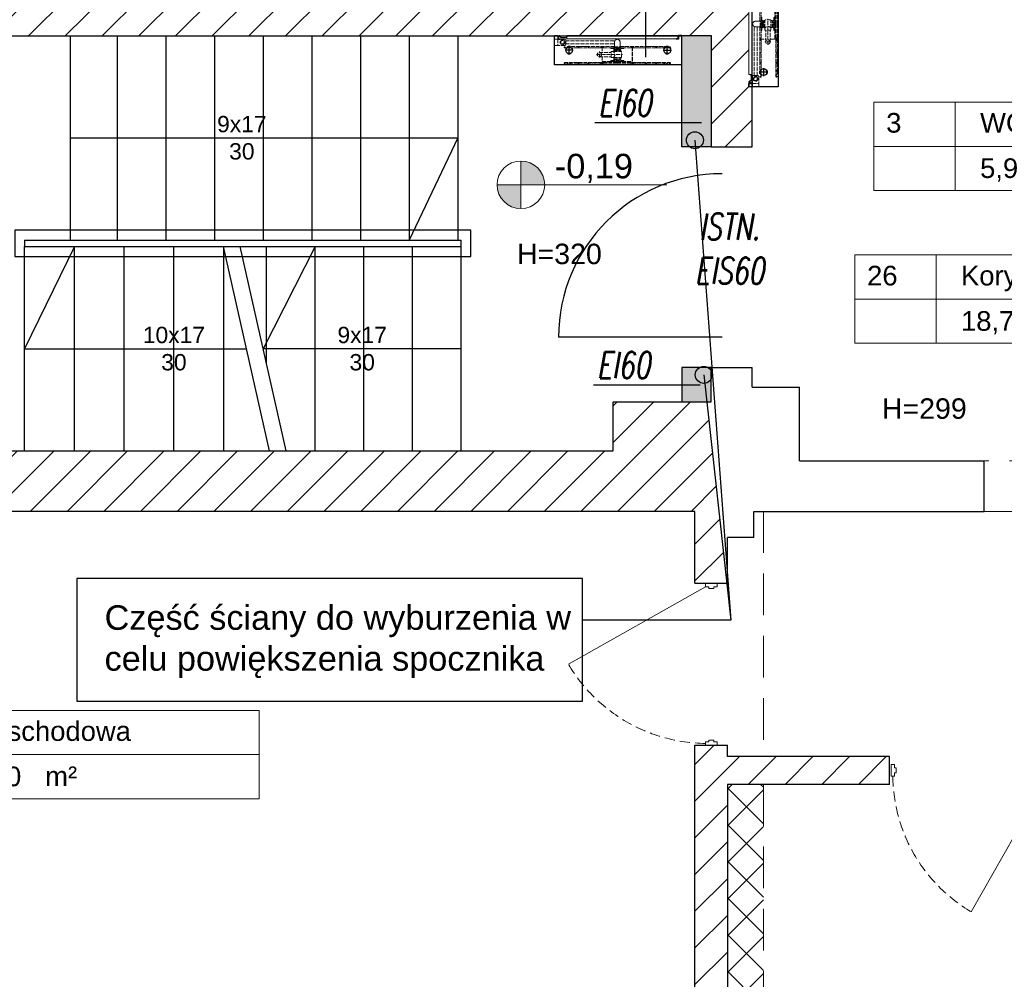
# Model space of a CAD drawing. Header units: millimetres. Extents: x 24385 to 79107, y -56478 to -23676.
# Tile 114 of 256: x 26979 to 27581, y -29033 to -28446. Entities that reach past the tile are written whole.
import ezdxf

# ---------------------------------------------------------------- set-up
doc = ezdxf.new("R2010")
doc.units = ezdxf.units.MM
doc.header["$LTSCALE"] = 2
for name, pattern in [('ACAD_ISO02W100', [15, 12, -3]), ('HIDDEN', [9.525, 6.35, -3.175]), ('HIDDENX2', [19.05, 12.7, -6.35])]:
    doc.linetypes.add(name, pattern=pattern)
for name, color, linetype, lineweight in [('0_OPIS', 7, 'Continuous', 13), ('3DPLAN_A_DRZWI', 173, 'Continuous', 5), ('3DPLAN_A_TABELKA POMIESZCZEŃ', 7, 'Continuous', 0), ('3DPLAN_A_WYSOKOŚCI OPIS', 101, 'Continuous', 5), ('3DPLAN_A_WYSOKOŚCI ZMIANA', 144, 'HIDDENX2', 5), ('A_KRESKOWANIE', 9, 'Continuous', 0), ('A_TXT', 7, 'Continuous', 0), ('A_WYBURZENIA', 6, 'Continuous', 0), ('A_WYM_KOT', 161, 'Continuous', 0), ('hydrant', 211, 'Continuous', 5), ('Opisy', 7, 'Continuous', 13)]:
    doc.layers.add(name, color=color, linetype=linetype, lineweight=lineweight)
for name, color, linetype in [('3DPLAN_A_KRESKOWANIE 1', 253, 'Continuous'), ('3DPLAN_A_OPIS', 8, 'Continuous'), ('3DPLAN_A_POMIESZCZENIE NUMER', 100, 'Continuous'), ('3DPLAN_K_NOŚNA', 7, 'Continuous'), ('A_POMIESZCZENIE OPIS', 100, 'Continuous'), ('A_SCHODY', 6, 'Continuous'), ('DEFAULT', 7, 'Continuous')]:
    doc.layers.add(name, color=color, linetype=linetype)
doc.styles.add('ARIAL', font='arial.ttf')
doc.styles.add('J-ROMANS', font='ROMANS.SHX', dxfattribs={"width": 0.7, "oblique": 10})
doc.styles.add('TABEL1', font='txt')

# ---------------------------------------------------------------- blocks, each defined once
blk = doc.blocks.new('hydrant')
at = {"color": 1, "linetype": 'ACAD_ISO02W100'}
for p, q in [((121.8, 578.2), (110, 578.2)), ((338.5, 577), (110, 577)), ((112.9, 580.5), (112.8, 580.5)), ((129.5, 586), (121.8, 578.2)), ((130.1, 584.7), (122.3, 577)), ((431.5, 586), (129.5, 586)), ((141, 584.7), (130.1, 584.7)), ((141, 584.7), (148.8, 577)), ((141.5, 586), (149.3, 578.2)), ((189.8, 578.2), (149.3, 578.2)), ((197.5, 586), (189.8, 578.2)), ((198.1, 584.7), (190.3, 577)), ((249.5, 584.7), (198.1, 584.7)), ((249.5, 584.7), (257.3, 577)), ((250, 586), (257.8, 578.2)), ((330, 578.2), (257.8, 578.2)), ((339, 586), (330, 578.2)), ((339, 584.3), (330.5, 577)), ((340, 582), (338.5, 582)), ((338.5, 482), (338.5, 582)), ((348, 578.2), (339, 586)), ((347.6, 577), (339, 584.3)), ((340, 482), (340, 582)), ((431.5, 577), (340, 577)), ((523, 571), (340, 571)), ((523, 569.5), (340, 569.5)), ((431.5, 578.2), (348, 578.2)), ((471, 569.5), (392, 569.5)), ((392, 565), (392, 569.5)), ((471, 565), (392, 565)), ((406, 545.2), (406, 511.2)), ((408.5, 546.7), (407.5, 546.7)), ((408, 565), (409, 561)), ((454.5, 546.7), (408, 546.7)), ((409, 577), (409, 578.2)), ((454, 561), (409, 561)), ((410, 554.2), (410.5, 554.7)), ((453, 554.2), (410, 554.2)), ((410, 548.2), (410, 554.2)), ((452.5, 571.5), (410.5, 571.5)), ((452.5, 554.7), (410.5, 554.7)), ((414.5, 554.7), (414.5, 561)), ((431.5, 586), (733.5, 586)), ((431.5, 578.2), (515, 578.2)), ((431.5, 577), (523, 577)), ((448.5, 554.7), (448.5, 561)), ((453, 554.2), (452.5, 554.7)), ((453, 548.2), (453, 554.2)), ((454, 577), (454, 578.2)), ((455, 565), (454, 561)), ((454.5, 546.7), (455.5, 546.7)), ((455, 546.7), (467.5, 546.7)), ((469, 545.2), (469, 511.2)), ((471, 565), (471, 569.5)), ((515, 578.2), (524, 586)), ((515.5, 577), (524, 584.3)), ((523, 541.2), (523, 582)), ((524.5, 582), (523, 582)), ((524, 586), (533, 578.2)), ((524, 584.3), (532.6, 577)), ((524.5, 541.2), (524.5, 582)), ((524.5, 577), (753, 577)), ((533, 578.2), (605.3, 578.2)), ((540.8, 546.4), (540.8, 510)), ((613, 586), (605.3, 578.2)), ((613.6, 584.7), (605.8, 577)), ((613.6, 584.7), (665, 584.7)), ((665, 584.7), (672.8, 577)), ((665.5, 586), (673.3, 578.2)), ((673.3, 578.2), (713.8, 578.2)), ((721.5, 586), (713.8, 578.2)), ((722.1, 584.7), (714.3, 577)), ((722.1, 584.7), (733, 584.7)), ((733, 584.7), (740.8, 577)), ((733.5, 586), (741.3, 578.2)), ((741.3, 578.2), (753, 578.2)), ((750.2, 580.5), (750.2, 580.5)), ((338.5, 487), (110, 487)), ((121.8, 485.7), (110, 485.7)), ((112.9, 483.5), (112.8, 483.5)), ((129.5, 478), (121.8, 485.7)), ((130.1, 479.2), (122.3, 487)), ((141, 479.2), (148.8, 487)), ((141.5, 478), (149.3, 485.7)), ((189.8, 485.7), (149.3, 485.7)), ((197.5, 478), (189.8, 485.7)), ((198.1, 479.2), (190.3, 487)), ((249.5, 479.2), (257.3, 487)), ((250, 478), (257.8, 485.7)), ((330, 485.7), (257.8, 485.7)), ((339, 478), (330, 485.7)), ((339, 479.6), (330.5, 487)), ((340, 482), (338.5, 482)), ((347.6, 487), (339, 479.6)), ((348, 485.7), (339, 478)), ((431.5, 487), (340, 487)), ((431.5, 485.7), (348, 485.7)), ((392, 491.5), (392, 487)), ((471, 491.5), (392, 491.5)), ((471, 487), (392, 487)), ((557.9, 528.2), (398.8, 528.2)), ((408.5, 509.7), (407.5, 509.7)), ((454.5, 509.7), (407.5, 509.7)), ((408, 491.5), (409, 495.5)), ((454, 495.5), (409, 495.5)), ((410, 508.2), (410, 502.2)), ((453, 502.2), (410, 502.2)), ((410, 502.2), (410.5, 501.7)), ((452.5, 501.7), (410.5, 501.7)), ((452.5, 485), (410.5, 485)), ((450.5, 485), (412.5, 485)), ((412.5, 483), (412.5, 485)), ((414.5, 498.3), (414.5, 501.7)), ((448.5, 498.3), (414.5, 498.3)), ((414.5, 495.5), (414.5, 496)), ((448.5, 496), (414.5, 496)), ((416.2, 496), (416.2, 498.3)), ((431.5, 487), (523, 487)), ((431.5, 485.7), (515, 485.7)), ((446.8, 496), (446.8, 498.3)), ((448.5, 498.3), (448.5, 501.7)), ((448.5, 495.5), (448.5, 496)), ((450.5, 483), (450.5, 485)), ((453, 502.2), (452.5, 501.7)), ((453, 508.2), (453, 502.2)), ((455, 491.5), (454, 495.5)), ((454.5, 509.7), (455.5, 509.7)), ((455.5, 509.7), (467.5, 509.7)), ((540.8, 541.2), (469, 541.2)), ((540.8, 515.2), (469, 515.2)), ((471, 491.5), (471, 487)), ((515, 485.7), (524, 478)), ((515.5, 487), (524, 479.6)), ((523, 482), (523, 515.2)), ((524.5, 482), (523, 482)), ((524, 479.6), (532.6, 487)), ((524, 478), (533, 485.7)), ((524.5, 482), (524.5, 515.2)), ((524.5, 487), (753, 487)), ((533, 485.7), (605.3, 485.7)), ((613, 478), (605.3, 485.7)), ((613.6, 479.2), (605.8, 487)), ((665, 479.2), (672.8, 487)), ((665.5, 478), (673.3, 485.7)), ((673.3, 485.7), (713.8, 485.7)), ((721.5, 478), (713.8, 485.7)), ((722.1, 479.2), (714.3, 487)), ((733, 479.2), (740.8, 487)), ((733.5, 478), (741.3, 485.7)), ((741.3, 485.7), (753, 485.7)), ((750.2, 483.5), (750.2, 483.5)), ((414, 478), (129.5, 478)), ((141, 479.2), (130.1, 479.2)), ((249.5, 479.2), (198.1, 479.2)), ((414, 452.5), (414, 481.5)), ((449, 481.5), (414, 481.5)), ((746.5, 443.5), (446.5, 443.5)), ((449, 452.5), (449, 481.5)), ((449, 478), (733.5, 478)), ((746.5, 461.5), (449, 461.5)), ((613.6, 479.2), (665, 479.2)), ((722.1, 479.2), (733, 479.2)), ((752.9, 471.5), (746.5, 466.2)), ((746.5, 438.7), (746.5, 466.2)), ((752.9, 433.5), (746.5, 438.7)), ((752.9, 471.5), (794.5, 471.5)), ((752.9, 433.5), (794.5, 433.5)), ((794.5, 433.5), (780, 433.5)), ((794.5, 471.5), (814.5, 471.5)), ((794.5, 433.5), (794.5, 471.5)), ((794.5, 433.5), (814.5, 433.5)), ((814.5, 433.5), (814.5, 471.5))]:
    blk.add_line(p, q, dxfattribs=at)
for p, q in [((60.9, 411.5), (60.9, 431.5)), ((738.9, 431.5), (60.9, 431.5)), ((738.9, 431.5), (738.9, 411.5)), ((741.3, 421.8), (738.9, 415.6)), ((771.7, 426), (747.4, 426)), ((771.7, 424.5), (747.4, 424.5)), ((775.4, 422.8), (780.5, 416.1)), ((776.6, 423.7), (781.7, 417)), ((789.4, 423.3), (790.9, 423.3)), ((789.4, 416.5), (789.4, 423.3)), ((790.9, 416.5), (790.9, 423.3)), ((738.9, 411.5), (60.9, 411.5)), ((742.7, 421.3), (738.9, 411.5))]:
    blk.add_line(p, q)
for centre, radius in [((540.8, 528.2), 13), ((766.5, 452.5), 14.9), ((766.5, 452.5), 10.8)]:
    blk.add_circle(centre, radius, dxfattribs=at)
for centre, radius, start, end in [((110, 580.5), 3.5, 12.24669, 270), ((110, 580.5), 2.25, 12.35533, 270), ((112.8, 581.1), 0.612, 192.35533, 270), ((112.9, 581.1), 0.612, 270, 12.24669), ((407.5, 545.2), 1.5, 90, 180), ((408.5, 548.2), 1.5, 270, 0), ((410.5, 570), 1.5, 90, 138.18969), ((469.4, 528.2), 23.1, 126.89221, 233.10779), ((452.5, 570), 1.5, 41.81031, 90), ((454.5, 548.2), 1.5, 180, 270), ((467.5, 545.2), 1.5, 0, 90), ((753, 580.5), 3.5, 270, 167.75331), ((750.2, 581.1), 0.612, 167.75331, 270), ((750.2, 581.1), 0.612, 270, 347.64467), ((753, 580.5), 2.25, 270, 167.64467), ((110, 483.5), 3.5, 90, 347.75331), ((110, 483.5), 2.25, 90, 347.64467), ((112.8, 482.8), 0.612, 90, 167.64467), ((112.9, 482.8), 0.612, 347.75331, 90), ((407.5, 511.2), 1.5, 180, 270), ((408.5, 508.2), 1.5, 0, 90), ((410.5, 486.5), 1.5, 210, 270), ((414, 483), 1.5, 180, 270), ((449, 483), 1.5, 270, 0), ((452.5, 486.5), 1.5, 270, 330), ((454.5, 508.2), 1.5, 90, 180), ((467.5, 511.2), 1.5, 270, 0), ((753, 483.5), 3.5, 192.24669, 90), ((750.2, 482.8), 0.612, 90, 192.24669), ((750.2, 482.8), 0.612, 12.35533, 90), ((753, 483.5), 2.25, 192.35533, 90), ((431.5, 452.5), 17.5, 180, 270), ((431.5, 452.5), 17.5, 270, 0)]:
    blk.add_arc(centre, radius, start, end, dxfattribs=at)
for centre, radius, start, end in [((747.4, 419.5), 6.5, 90, 158.96249), ((747.4, 419.5), 5, 90, 158.96249), ((771.7, 419.5), 6.5, 41.18593, 90), ((771.7, 419.5), 5, 41.18593, 90), ((776.5, 413.1), 5, 19.76904, 37.35808), ((785.9, 416.5), 5, 199.76904, 0), ((776.5, 413.1), 6.5, 19.76904, 37.35808), ((785.9, 416.5), 3.5, 199.76904, 0)]:
    blk.add_arc(centre, radius, start, end)
at = {"layer": 'DEFAULT', "linetype": 'ByBlock'}
for p, q in [((35.5, 591.5), (35.5, 411.5)), ((35.5, 591.5), (815.5, 591.5)), ((36.3, 590.7), (36.3, 412.3)), ((36.3, 590.7), (814.7, 590.7)), ((36.3, 590.7), (814.7, 590.7)), ((814.7, 590.7), (814.7, 412.3)), ((815.5, 591.5), (815.5, 411.5)), ((121.3, 527.6), (121.3, 516.6)), ((121.3, 475.3), (121.3, 486.3)), ((129.8, 527.6), (129.8, 516.6)), ((129.8, 475.3), (129.8, 486.3)), ((721.3, 527.6), (721.3, 516.6)), ((721.3, 475.3), (721.3, 486.3)), ((729.8, 527.6), (729.8, 516.6)), ((729.8, 475.3), (729.8, 486.3)), ((56.3, 433.1), (70.1, 433.1)), ((56.3, 412.3), (56.3, 433.1)), ((57.1, 432.3), (70.1, 432.3)), ((57.1, 411.5), (57.1, 432.3)), ((57.1, 411.5), (57.1, 432.3)), ((60.9, 411.5), (60.9, 431.5)), ((70.1, 432.3), (70.1, 433.1)), ((780.5, 432.5), (780.5, 433.5)), ((793.5, 432.5), (780.5, 432.5)), ((780.9, 432.3), (780.9, 433.1)), ((794.7, 433.1), (780.9, 433.1)), ((793.9, 432.3), (780.9, 432.3)), ((793.9, 411.5), (793.9, 432.3)), ((793.9, 411.5), (793.9, 432.3)), ((794.7, 412.3), (794.7, 433.1)), ((35.5, 411.5), (57.1, 411.5)), ((36.3, 412.3), (56.3, 412.3)), ((815.5, 411.5), (793.9, 411.5)), ((814.7, 412.3), (794.7, 412.3))]:
    blk.add_line(p, q, dxfattribs=at)
at = {"layer": 'DEFAULT', "color": 1, "linetype": 'ByBlock'}
for p, q in [((149.9, 501.5), (101.1, 501.5)), ((125.5, 525.9), (125.5, 477.1)), ((701.1, 501.5), (749.9, 501.5)), ((725.5, 525.9), (725.5, 477.1))]:
    blk.add_line(p, q, dxfattribs=at)
at = {"layer": 'DEFAULT', "color": 1, "linetype": 'ACAD_ISO02W100'}
blk.add_line((794.5, 433.5), (780.5, 433.5), dxfattribs=at)
at = {"layer": 'DEFAULT', "linetype": 'ByBlock'}
for centre in [(125.5, 501.5), (725.5, 501.5)]:
    blk.add_circle(centre, 21, dxfattribs=at)
blk = doc.blocks.new('tabelka dla tp')
at = {"layer": '3DPLAN_A_TABELKA POMIESZCZEŃ'}
for p, q in [((49.7, 54), (49.7, 0)), ((0, 27), (243.13, 27))]:
    blk.add_line(p, q, dxfattribs=at)
blk.add_lwpolyline([(0, 54), (243.13, 54), (243.13, 0), (0, 0)], close=True, dxfattribs=at)
at = {"layer": '3DPLAN_A_POMIESZCZENIE NUMER', "color": 7, "style": 'ARIAL'}
blk.add_attdef('NUMER', (2.23, 35.39), '', height=12, dxfattribs=at)
at = {"layer": 'A_POMIESZCZENIE OPIS', "insert": (112.2, 19.75), "char_height": 12, "width": 36.4122, "attachment_point": 1, "style": 'ARIAL'}
blk.add_mtext('{\\C7;m²}', dxfattribs=at)
at = {"layer": 'A_POMIESZCZENIE OPIS', "color": 7, "style": 'ARIAL'}
for tag, p in [('NAZWA', (51.73, 35.39)), ('POWIERZCHNIA', (51.06, 7.24))]:
    blk.add_attdef(tag, p, '', height=12, dxfattribs=at)
blk = doc.blocks.new('D 100')
at = {"layer": '3DPLAN_A_DRZWI', "lineweight": 20}
blk.add_line((2.09, 3.66), (50, 88.25), dxfattribs=at)
at = {"layer": '3DPLAN_A_DRZWI'}
for points in [[(0, 3.66), (2.09, 3.66), (2.09, 1.57), (3.14, 1.57), (3.14, -1.57), (2.09, -1.57), (2.09, -3.66), (0, -3.66), (0, 3.66)], [(100, 3.66), (97.91, 3.66), (97.91, 1.57), (96.86, 1.57), (96.86, -1.57), (97.91, -1.57), (97.91, -3.66), (100, -3.66), (100, 3.66)]]:
    blk.add_lwpolyline(points, dxfattribs=at)
at = {"layer": '3DPLAN_A_DRZWI', "linetype": 'HIDDEN', "ltscale": 0.5}
blk.add_arc((-0.5, 2.56), 99.46, 0.63255, 59.48552, dxfattribs=at)
blk = doc.blocks.new('parterr')
at = {"layer": '3DPLAN_A_KRESKOWANIE 1'}
h = blk.add_hatch(dxfattribs=at)
h.set_pattern_fill('ANSI31', color=256, scale=5, style=0)
h.set_pattern_definition([(45, (28281.13, -31178.053), (-11.22532, 11.22532), [])])
h.paths.add_polyline_path([(27531.99, -28228.89), (27531.99, -28218.89), (27420.99, -28218.89), (27420.99, -28006.89), (27456.99, -28006.89), (27456.99, -27805.89), (26774.49, -27805.89), (26774.49, -27888.89), (26825.99, -27888.89), (26825.99, -27851.89), (27410.99, -27851.89), (27410.99, -28133.89), (27387.99, -28133.89), (27387.99, -28139.89), (27410.99, -28139.89), (27410.99, -28286.89), (27426.99, -28286.89), (27426.99, -28228.89)])
h.paths.add_polyline_path([(27626.99, -27863.89), (27769.99, -27863.89), (27769.99, -27805.89), (27626.99, -27805.89)])
h.paths.add_polyline_path([(27631.99, -28218.89), (27631.99, -28228.89), (27648.99, -28228.89), (27648.99, -28462.89), (27694.99, -28462.89), (27694.99, -28426.89), (27667.99, -28426.89), (27667.99, -28237.89), (27979.99, -28237.89), (27979.99, -28426.89), (27784.99, -28426.89), (27784.99, -28541.89), (27801.99, -28541.89), (27801.99, -28461.89), (27937.99, -28461.89), (27937.99, -28505.89), (28030.99, -28505.89), (28030.99, -28463.89), (28076.99, -28463.89), (28076.99, -28434.89), (28070.99, -28434.89), (28070.99, -28421.89), (28057.99, -28421.89), (28057.99, -27857.89), (28067.99, -27857.89), (28067.99, -27794.89), (28073.99, -27794.89), (28073.99, -27747.89), (28027.49, -27747.89), (28027.49, -27805.89), (27939.99, -27805.89), (27939.99, -27933.89), (27975.99, -27933.89), (27975.99, -28218.89)])
h.paths.add_polyline_path([(26774.49, -28063.89), (26774.49, -28175.39), (26826.99, -28175.39), (26826.99, -28139.89), (27297.99, -28139.89), (27297.99, -28133.89), (26825.99, -28133.89), (26825.99, -28063.89)])
h.paths.add_polyline_path([(27410.99, -28376.89), (27410.99, -28408.89), (27393.99, -28408.89), (27393.99, -28418.89), (26826.99, -28418.89), (26826.99, -28350.39), (26774.49, -28350.39), (26774.49, -28429.89), (26562.49, -28429.89), (26562.49, -28493.89), (26595.99, -28493.89), (26595.99, -28452.89), (26776.99, -28452.89), (26776.99, -28490.89), (26826.99, -28490.89), (26826.99, -28455.89), (27384.07, -28455.81), (27401.99, -28455.81), (27401.99, -28523.89), (27426.99, -28523.89), (27426.99, -28487.14), (27424.99, -28487.22), (27425.07, -28485.14), (27426.99, -28485.06), (27426.99, -28479.56), (27425.4, -28479.56), (27425.96, -28479.93), (27424.99, -28479.56), (27424.99, -28411.76), (27426.99, -28411.76), (27426.99, -28411.3), (27424.99, -28411.38), (27425.07, -28409.3), (27426.99, -28409.22), (27426.99, -28376.89)])
h.paths.add_polyline_path([(27341.99, -28709.89), (26826.99, -28709.89), (26826.99, -28670.89), (26776.99, -28670.89), (26776.99, -28709.89), (26595.99, -28709.89), (26595.99, -28673.89), (26562.49, -28673.89), (26562.49, -28763.89), (26781.49, -28763.89), (26781.49, -28800.89), (26837.99, -28800.89), (26837.99, -28746.89), (27391.99, -28746.89), (27391.99, -28790.89), (27411.49, -28790.89), (27399.25, -28679.89), (27341.99, -28679.89)])
h.paths.add_polyline_path([(26781.49, -29070.89), (26781.49, -29384.89), (27480.84, -29384.89), (27480.84, -29301.89), (27411.84, -29301.89), (27411.84, -28913.89), (27510.99, -28913.89), (27510.99, -28896.89), (27411.99, -28896.89), (27411.99, -28889.89), (27391.99, -28889.89), (27391.99, -29317.89), (26837.99, -29317.89), (26837.99, -29070.89)])
h.paths.add_polyline_path([(27653.84, -29384.89), (27783.84, -29384.89), (27783.84, -29301.89), (27725.84, -29301.89), (27725.84, -28870.89), (27709.99, -28870.89), (27709.99, -28896.89), (27609.99, -28896.89), (27609.99, -28913.89), (27709.84, -28913.89), (27709.84, -29301.89), (27653.84, -29301.89)])
h.paths.add_polyline_path([(28104.99, -29384.89), (28104.99, -29319.89), (28049.99, -29319.89), (28049.99, -29041.89), (28096.99, -29041.89), (28096.99, -28933.89), (28049.99, -28933.89), (28049.99, -28849.89), (28076.99, -28849.89), (28076.99, -28716.89), (28030.99, -28716.89), (28030.99, -28683.89), (27937.99, -28683.89), (27937.99, -28715.89), (27801.99, -28715.89), (27801.99, -28691.89), (27784.99, -28691.89), (27784.99, -28715.89), (27685.99, -28715.89), (27685.99, -28746.89), (27709.99, -28746.89), (27709.99, -28772.89), (27725.84, -28772.89), (27725.84, -28731.89), (27994.84, -28731.89), (27994.84, -28790.89), (27952.84, -28790.89), (27952.84, -28922.89), (27994.84, -28922.89), (27994.84, -29301.89), (27956.84, -29301.89), (27956.84, -29384.89)])
h.paths.add_polyline_path([(28444.97, -27794.89), (28444.97, -27747.89), (28199.99, -27747.89), (28199.99, -27794.89)])
h.paths.add_polyline_path([(28921.99, -28467.89), (29077.99, -28467.89), (29077.99, -28435.89), (28960.99, -28435.89), (28960.99, -27867.89), (29010.99, -27867.89), (29010.99, -27805.89), (28878.99, -27805.89), (28878.99, -27866.89), (28932.99, -27866.89), (28932.99, -28435.89), (28921.99, -28435.89)])
h.paths.add_polyline_path([(29185.99, -27867.89), (29308.99, -27867.89), (29308.99, -27805.89), (29185.99, -27805.89)])
h.paths.add_polyline_path([(29483.99, -27867.89), (29607.99, -27867.89), (29607.99, -27805.89), (29483.99, -27805.89)])
h.paths.add_polyline_path([(29782.99, -27867.89), (29903.99, -27867.89), (29903.99, -27805.89), (29782.99, -27805.89)])
h.paths.add_polyline_path([(30078.99, -27867.89), (30205.99, -27867.89), (30205.99, -27805.89), (30078.99, -27805.89)])
h.paths.add_polyline_path([(29866.99, -28490.89), (29866.99, -28439.89), (30420.99, -28439.89), (30420.99, -28504.89), (30467.99, -28504.89), (30467.99, -28441.89), (30494.99, -28441.89), (30494.99, -28420.89), (30467.99, -28420.89), (30467.99, -27862.89), (30500.99, -27862.89), (30500.99, -27805.89), (30380.99, -27805.89), (30380.99, -27867.89), (30454.99, -27867.89), (30454.99, -28420.89), (29450.99, -28420.89), (29450.99, -28435.89), (29331.99, -28435.89), (29331.99, -28420.89), (29227.99, -28420.89), (29227.99, -28435.89), (29207.99, -28435.89), (29207.99, -28467.89), (29230.99, -28467.89), (29230.99, -28496.89), (29276.99, -28496.89), (29276.99, -28467.89), (29827.99, -28467.89), (29827.99, -28490.89)])
h.paths.add_polyline_path([(30792.99, -27805.89), (30675.99, -27805.89), (30675.99, -27862.89), (30792.99, -27862.89)])
h.paths.add_polyline_path([(31618.99, -27862.89), (31618.99, -27970.89), (31677.49, -27970.89), (31677.49, -27805.89), (30967.99, -27805.89), (30967.99, -27862.89)])
h.paths.add_polyline_path([(30691.99, -28522.89), (30691.99, -28438.89), (31026.99, -28438.89), (31026.99, -28712.89), (30892.99, -28712.89), (30892.99, -28746.89), (31014.99, -28746.89), (31014.99, -28802.89), (31047.99, -28802.89), (31047.99, -28747.89), (31069.99, -28747.89), (31069.99, -28744.89), (31443.99, -28744.89), (31443.99, -28715.89), (31348.99, -28715.89), (31348.99, -28647.89), (31324.99, -28647.89), (31324.99, -28715.89), (31097.99, -28715.89), (31097.99, -28691.89), (31056.99, -28691.89), (31056.99, -28450.89), (31068.99, -28450.89), (31068.99, -28440.89), (31324.99, -28440.89), (31324.99, -28557.89), (31348.99, -28557.89), (31348.99, -28439.89), (31623.99, -28439.89), (31623.99, -28481.89), (31677.49, -28481.89), (31677.49, -28090.89), (31618.99, -28090.89), (31618.99, -28420.89), (30614.99, -28420.89), (30614.99, -28441.89), (30671.99, -28441.89), (30671.99, -28522.89)])
h.paths.add_polyline_path([(31677.49, -28782.89), (31677.49, -28681.89), (31623.99, -28681.89), (31623.99, -28715.89), (31533.99, -28715.89), (31533.99, -28744.89), (31623.99, -28744.89), (31623.99, -28782.89)])
h.paths.add_polyline_path([(31290.99, -29384.89), (31677.49, -29384.89), (31677.49, -29121.89), (31623.99, -29121.89), (31623.99, -29308.89), (31290.99, -29308.89)])
h.paths.add_polyline_path([(31115.99, -29308.89), (31047.99, -29308.89), (31047.99, -29148.89), (31014.99, -29148.89), (31014.99, -29308.89), (30977.99, -29308.89), (30977.99, -29384.89), (31115.99, -29384.89)])
h.paths.add_polyline_path([(30671.99, -28642.89), (30671.99, -28710.89), (30658.99, -28710.89), (30658.99, -28746.89), (30736.99, -28746.89), (30736.99, -29058.89), (30726.99, -29058.89), (30726.99, -29069.89), (30736.99, -29069.89), (30736.99, -29306.89), (30689.99, -29306.89), (30689.99, -29384.89), (30802.99, -29384.89), (30802.99, -29308.89), (30767.99, -29308.89), (30767.99, -28746.89), (30772.99, -28746.89), (30772.99, -28712.89), (30691.99, -28712.89), (30691.99, -28642.89)])
h.paths.add_polyline_path([(29827.99, -28640.89), (29827.99, -28721.89), (29417.99, -28721.89), (29417.99, -28756.89), (29765.99, -28756.89), (29765.99, -28833.89), (29935.99, -28833.89), (29935.99, -28756.89), (30425.99, -28756.89), (30425.99, -29306.89), (30383.99, -29306.89), (30383.99, -29384.89), (30514.99, -29384.89), (30514.99, -29306.89), (30441.99, -29306.89), (30441.99, -29069.89), (30636.99, -29069.89), (30636.99, -29058.89), (30441.99, -29058.89), (30441.99, -28772.89), (30466.99, -28772.89), (30466.99, -28746.89), (30568.99, -28746.89), (30568.99, -28710.89), (30467.99, -28710.89), (30467.99, -28677.89), (30420.99, -28677.89), (30420.99, -28720.89), (29866.99, -28720.89), (29866.99, -28640.89)])
h.paths.add_polyline_path([(30087.99, -29306.89), (30087.99, -29384.89), (30208.99, -29384.89), (30208.99, -29306.89)])
h.paths.add_polyline_path([(29912.99, -29306.89), (29891.99, -29306.89), (29891.99, -28974.89), (29421.99, -28974.89), (29421.99, -28984.89), (29884.99, -28984.89), (29884.99, -29310.89), (29777.99, -29310.89), (29777.99, -29384.89), (29912.99, -29384.89)])
h.paths.add_polyline_path([(29487.99, -29310.89), (29487.99, -29384.89), (29602.99, -29384.89), (29602.99, -29310.89)])
h.paths.add_polyline_path([(29341.99, -28974.89), (29262.99, -28974.89), (29262.99, -28756.89), (29297.99, -28756.89), (29297.99, -28721.89), (29276.99, -28721.89), (29276.99, -28667.89), (29228.99, -28667.89), (29228.99, -28721.89), (28922.99, -28721.89), (28922.99, -28754.89), (28935.99, -28754.89), (28935.99, -28884.89), (28953.99, -28884.89), (28953.99, -28754.89), (29226.99, -28754.89), (29226.99, -29323.89), (29186.99, -29323.89), (29186.99, -29384.89), (29312.99, -29384.89), (29312.99, -29310.89), (29262.99, -29310.89), (29262.99, -28984.89), (29341.99, -28984.89)])
h.paths.add_polyline_path([(29011.99, -29323.89), (28953.99, -29323.89), (28953.99, -28979.89), (28935.99, -28979.89), (28935.99, -29320.89), (28895.99, -29320.89), (28895.99, -29384.89), (29011.99, -29384.89)])
h.paths.add_polyline_path([(28832.99, -28721.89), (28810.99, -28721.89), (28810.99, -28684.89), (28793.99, -28684.89), (28793.99, -28721.89), (28683.99, -28721.89), (28683.99, -28682.89), (28629.99, -28682.89), (28629.99, -28715.89), (28626.99, -28715.89), (28626.99, -29316.89), (28584.99, -29316.89), (28584.99, -29384.89), (28720.99, -29384.89), (28720.99, -29320.89), (28668.99, -29320.89), (28668.99, -29039.89), (28722.99, -29039.89), (28722.99, -28875.89), (28664.99, -28875.89), (28664.99, -28769.89), (28673.99, -28769.89), (28673.99, -28754.89), (28832.99, -28754.89)])
h.paths.add_polyline_path([(28933.48, -28618.58), (28933.48, -28620.89), (28989.51, -28620.89), (28989.51, -28618.58)])
h.paths.add_polyline_path([(28048.62, -28542.17), (28104.65, -28542.17), (28104.65, -28567.43), (28048.62, -28567.43)])
h.paths.add_polyline_path([(28312.29, -28322.99), (28368.17, -28322.99), (28368.17, -28348.05), (28312.29, -28348.05)])
h.paths.add_polyline_path([(28488.09, -28322.99), (28543.96, -28322.99), (28543.96, -28348.05), (28488.09, -28348.05)])
edge = h.paths.add_edge_path()
edge.add_arc((28306.99, -28816.89), 85, 62.65448, 71.78542, ccw=False)
edge.add_line((28346.03, -28741.39), (28346.03, -28736.15))
edge.add_line((28346.03, -28736.15), (28333.55, -28736.15))
h.paths.add_polyline_path([(28109.35, -29204.1), (28204.56, -29204.1), (28204.56, -29250.57), (28109.35, -29250.57)])
h.paths.add_polyline_path([(28138.56, -28107.38), (28196.54, -28107.38), (28196.54, -28140.41), (28138.56, -28140.41)])
h.paths.add_polyline_path([(28531.91, -27858.83), (28585.67, -27858.83), (28585.67, -27891.86), (28531.91, -27891.86)])
h.paths.add_polyline_path([(28514.88, -27899.85, 1), (28514.88, -27870.73, 1)])
h.paths.add_polyline_path([(28121.53, -28148.39, 1), (28121.53, -28119.27, 1)])
edge = h.paths.add_edge_path()
edge.add_line((28141.81, -28688.78), (28156.37, -28688.78))
edge.add_line((28156.37, -28688.78), (28156.37, -28674.22))
edge.add_arc((28156.37, -28688.78), 14.56, 90, 180)
edge = h.paths.add_edge_path()
edge.add_line((28156.37, -28688.78), (28156.37, -28703.34))
edge.add_arc((28156.37, -28688.78), 14.56, 270, 360)
edge.add_line((28170.93, -28688.78), (28156.37, -28688.78))
h.paths.add_polyline_path([(28156.37, -28703.34, 1), (28156.37, -28674.22, 1)])
h.paths.add_polyline_path([(28624.31, -27926.26), (28623.54, -27925.49), (28623.66, -27865.14), (28624.44, -27864.37), (28624.44, -27926.21)], is_closed=False)
h.paths.add_polyline_path([(28252.2, -28179.89), (28327.2, -28179.89), (28327.2, -28198.64, -0.427145), (28270.95, -28254.89), (28252.2, -28254.89)])
h.paths.add_polyline_path([(28424.2, -28361.39, -0.414214), (28419.2, -28366.39), (28413.2, -28366.39, -0.414214), (28389.2, -28342.39), (28389.2, -28330.39, -0.414214), (28413.2, -28306.39), (28419.2, -28306.39, -0.414214), (28424.2, -28311.39)])
h.paths.add_polyline_path([(28638.99, -27932.35), (28638.99, -27864.55), (28640.57, -27864.55), (28640.01, -27864.17, -0.310329), (28639.69, -27863.71), (28639.69, -27861.28, -0.216272), (28639.86, -27860.9), (28640.6, -27860.18, 0.840818), (28640.49, -27859.35, -0.414214), (28640.99, -27859.85), (28640.99, -27932.35)])
h.paths.add_polyline_path([(28638.79, -27863.15), (28638.26, -27863.79), (28637.79, -27863.79), (28637.79, -27893.79, -0.760764), (28636.89, -27897.04), (28634.34, -27897.04), (28634.34, -27925.49), (28634.06, -27925.58), (28633.76, -27925.89), (28633.56, -27926.31), (28634.04, -27926.31, -0.130781), (28633.44, -27927.41, -2.336993), (28633.44, -27924.37), (28633.44, -27899.24), (28632.99, -27899.24), (28632.99, -27897.64), (28632.59, -27897.54), (28632.59, -27893.04), (28632.99, -27892.94), (28632.99, -27891.34), (28633.44, -27891.34), (28633.56, -27871.11), (28633.44, -27867.41, -2.336993), (28633.56, -27864.31), (28634.34, -27865.09), (28634.34, -27893.54), (28635.99, -27893.54), (28635.99, -27863.79), (28635.51, -27863.79), (28634.99, -27863.15), (28634.99, -27856.99), (28638.79, -27856.99)])
h.paths.add_polyline_path([(28630.61, -27891.54), (28631.16, -27891.69), (28631.16, -27897.69, -0.414214), (28631.01, -27897.84), (28627.61, -27897.84, -0.414214), (28627.46, -27897.59), (28627.61, -27891.54), (28628.01, -27891.54), (28628.01, -27884.37, -1), (28630.61, -27884.37)])
h.paths.add_polyline_path([(28624.44, -27885.99), (28628.01, -27886.14), (28624.44, -27886.14)], is_closed=False)
h.paths.add_polyline_path([(28631.96, -27893.59), (28632.31, -27893.76), (28632.54, -27893.76), (28632.54, -27896.82), (28632.31, -27896.99), (28631.96, -27896.99), (28631.91, -27897.44), (28631.96, -27893.19)])
h.paths.add_polyline_path([(28624.44, -27904.44), (28633.44, -27904.59), (28624.44, -27904.59)], is_closed=False)
h.paths.add_polyline_path([(28625.19, -27886.14), (28625.19, -27891.34), (28625.64, -27891.34), (28625.64, -27892.94), (28626.04, -27893.04), (28626.04, -27893.59), (28626.66, -27893.59), (28626.71, -27893.14), (28626.66, -27897.39), (28626.66, -27896.99), (28626.04, -27896.99), (28626.04, -27897.54), (28625.64, -27897.64), (28625.64, -27899.24), (28625.19, -27899.24), (28625.04, -27904.44), (28625.04, -27886.14)], is_closed=False)
h.paths.add_polyline_path([(28640.91, -27856.97), (28622.99, -27856.89), (28640.99, -27856.89)], is_closed=False)
h.paths.add_polyline_path([(28619.99, -28325.89), (28619.99, -28323.45), (28618.52, -28323.45), (28584.99, -28382.67, -0.262592), (28550.72, -28323.45), (28549.99, -28323.45), (28549.99, -28325.89), (28512.99, -28325.89), (28512.99, -28240.89), (28492.4, -28240.89), (28491.79, -28249.17, -0.11869), (28489.72, -28256.75), (28483.38, -28267.01, -0.177707), (28479.15, -28270.09), (28472.86, -28270.09, -0.177707), (28468.58, -28266.95), (28462.28, -28256.75, -0.11869), (28460.21, -28249.17), (28459.6, -28240.89), (28487.99, -28240.89), (28487.99, -28181.89), (28633.99, -28181.89), (28633.99, -28325.89)])
h.paths.add_polyline_path([(28442.49, -28424.89), (28442.49, -28418.89, -0.414214), (28466.49, -28394.89), (28478.49, -28394.89, -0.414214), (28502.49, -28418.89), (28502.49, -28424.89, -0.414214), (28497.49, -28429.89), (28447.49, -28429.89, -0.414214)])
h.paths.add_polyline_path([(28265.75, -28187.22, 1), (28256.37, -28187.22, 1)], flags=16)
h.paths.add_polyline_path([(28416.2, -28357.26, -0.453948), (28410.53, -28362.21, -0.375565), (28393.2, -28342.39), (28393.2, -28330.39, -0.375565), (28410.53, -28310.57, -0.453948), (28416.2, -28315.52)], flags=16)
h.paths.add_polyline_path([(28638.38, -27861.79, 1), (28635.4, -27861.79, 1)], flags=16)
h.paths.add_polyline_path([(28637.96, -27861.79, 1), (28635.81, -27861.79, 1)], flags=0)
h.paths.add_polyline_path([(28633.92, -27866.7, -0.08131), (28633.44, -27867.41), (28633.44, -27865.89), (28634.21, -27865.89), (28634.31, -27866.31)], flags=16)
h.paths.add_polyline_path([(28633.44, -27865.89), (28633.44, -27867.01), (28634.21, -27866.24), (28634.09, -27865.89)], flags=0)
h.paths.add_polyline_path([(28633.44, -27867.01), (28633.56, -27867.28, 0.08131), (28633.92, -27866.7), (28633.56, -27867.06)], is_closed=False, flags=16)
h.paths.add_polyline_path([(28633.56, -27897.52), (28633.64, -27893.19), (28633.64, -27897.39)], is_closed=False, flags=16)
h.paths.add_polyline_path([(28633.64, -27897.39), (28633.56, -27893.06), (28633.56, -27897.52)], is_closed=False, flags=16)
h.paths.add_polyline_path([(28628.01, -27884.37), (28630.61, -27884.37, -1)], flags=16)
h.paths.add_polyline_path([(28557.29, -28240.02), (28560.01, -28203.37), (28592.81, -28203.37), (28595.52, -28240.02, -0.414214), (28578.66, -28256.89), (28574.16, -28256.89, -0.414214)], flags=16)
h.paths.add_polyline_path([(28570.23, -28211.92), (28582.58, -28211.92, -0.392745), (28588.19, -28217.12), (28589.9, -28240.21, -0.409357), (28578.66, -28251.27), (28574.16, -28251.27, -0.409357), (28562.92, -28240.21), (28564.62, -28217.12, -0.392745)], flags=0)
h.paths.add_polyline_path([(28465.69, -28254.65, -0.504303), (28469.83, -28249.44), (28482.18, -28249.44, -0.504303), (28486.32, -28254.65), (28480.02, -28264.85, -0.195658), (28478.25, -28266.09), (28473.75, -28266.09, -0.195658), (28471.98, -28264.85)], flags=16)
h.paths.add_polyline_path([(28451.62, -28421.89, -0.453948), (28446.66, -28416.22, -0.375565), (28466.49, -28398.89), (28478.49, -28398.89, -0.375565), (28498.31, -28416.22, -0.453948), (28493.35, -28421.89)], flags=16)
at = {"layer": 'A_KRESKOWANIE', "transparency": 33554687}
h = blk.add_hatch(dxfattribs=at)
h.set_pattern_fill('ANSI37', color=0, scale=5)
h.paths.add_polyline_path([(26825.99, -28063.89), (26825.99, -28133.89), (27297.99, -28133.89), (27297.99, -28133.59), (27299.87, -28133.59), (27299.87, -28135.48), (27300.81, -28135.48), (27300.81, -28138.3), (27299.87, -28138.3), (27299.87, -28140.19), (27298.93, -28140.19, 0.262592), (27342.99, -28216.32), (27344.22, -28214.14, -0.038194), (27343.06, -28198.93), (27343.06, -27851.89), (26825.99, -27851.89), (26825.99, -27888.89)])
h.paths.add_polyline_path([(27102.97, -28064.05), (27158.91, -28064.05), (27158.91, -28044.9), (27102.97, -28044.9)], flags=24)
h.paths.add_polyline_path([(27342.99, -28216.32, -0.262592), (27298.93, -28140.19), (27297.99, -28139.89), (26826.99, -28139.89), (26826.99, -28175.39), (26826.99, -28350.39), (26826.99, -28418.89), (27393.99, -28418.89), (27393.99, -28408.89), (27393.99, -28362.71), (27339.56, -28331.89, -0.198011), (27393.99, -28290.75), (27393.99, -28286.06, -0.230244), (27344.22, -28214.14)])
h.paths.add_polyline_path([(27102.36, -28351.79), (27325.94, -28351.79), (27325.94, -28402.59), (27102.36, -28402.59)], flags=16)
h.paths.add_polyline_path([(27102.97, -28330.53), (27159.05, -28330.53), (27159.05, -28311.38), (27102.97, -28311.38)], flags=24)
h.paths.add_polyline_path([(27123.08, -28409.59), (27305.22, -28409.59), (27305.22, -28344.79), (27123.08, -28344.79)], flags=24)
h.paths.add_polyline_path([(27433.84, -29301.89), (27433.84, -28913.89), (27411.84, -28913.89), (27411.84, -29301.89)])
h.paths.add_polyline_path([(27980.46, -29061.28), (27980.46, -29115.28), (27940.49, -29115.28), (27940.49, -29301.89), (27956.84, -29301.89), (27994.84, -29301.89), (27994.84, -28922.89), (27952.84, -28922.89), (27952.84, -28790.89), (27994.84, -28790.89), (27994.84, -28731.89), (27940.49, -28731.89), (27940.49, -29061.28)])
h.paths.add_polyline_path([(27075.43, -29179.35), (27131.46, -29179.35), (27131.46, -29160.21), (27075.43, -29160.21)], flags=9)
h.paths.add_polyline_path([(27522.9, -29133.65), (27578.93, -29133.65), (27578.93, -29114.51), (27522.9, -29114.51)], flags=9)
h.paths.add_polyline_path([(27332.05, -28065.19), (27388.13, -28065.19), (27388.13, -28046.05), (27332.05, -28046.05)], flags=9)
h.paths.add_polyline_path([(27804.49, -29133.65), (27860.52, -29133.65), (27860.52, -29114.51), (27804.49, -29114.51)], flags=9)
at = {"layer": 'A_SCHODY'}
h = blk.add_hatch(color=256, dxfattribs=at)
h.dxf.hatch_style = 1
h.paths.add_polyline_path([(27390.39, -28524.8), (27390.39, -28514.89, 0.73336)])
h.paths.add_polyline_path([(27390.39, -28514.89), (27390.39, -28524.8, 0.076465), (27391.95, -28525.04, 1.165591)])
h = blk.add_hatch(color=256, dxfattribs=at)
h.dxf.hatch_style = 1
h.paths.add_polyline_path([(27395.87, -28668.37), (27395.87, -28658.47, 0.73336)])
h.paths.add_polyline_path([(27395.87, -28658.47), (27395.87, -28668.37, 0.076465), (27397.43, -28668.61, 1.165591)])
at = {"layer": 'A_WYBURZENIA', "transparency": 33554687}
h = blk.add_hatch(dxfattribs=at)
h.set_pattern_fill('DOTS', color=256)
h.set_pattern_definition([(0, (11271.8423, -5249.0212), (0.79375, 1.5875), [0, -1.5875])])
h.paths.add_polyline_path([(27401.99, -28495.9), (27401.99, -28455.81), (27384.07, -28455.81), (27384.07, -28485.47, 0.051975), (27401.99, -28495.9)], is_closed=False)
h.paths.add_polyline_path([(27384.07, -28485.47), (27384.07, -28523.89), (27401.99, -28523.89), (27401.99, -28495.9, -0.051975), (27384.07, -28485.47)], is_closed=False)
h.paths.add_polyline_path([(27383.99, -28679.89), (27401.99, -28679.89), (27401.99, -28658.89), (27383.99, -28658.89), (27383.99, -28679.89)], is_closed=False)
at = {"layer": 'A_WYM_KOT'}
h = blk.add_hatch(color=256, dxfattribs=at)
h.dxf.hatch_style = 1
h.paths.add_polyline_path([(27285.56, -28547.13), (27271, -28547.13, 0.414214), (27285.56, -28561.69), (27285.56, -28547.13)], is_closed=False)
h.paths.add_polyline_path([(27285.56, -28547.13), (27300.12, -28547.13, 0.143872), (27297.8, -28539.25), (27285.56, -28539.25), (27285.56, -28547.13)], is_closed=False)
h.paths.add_polyline_path([(27285.56, -28532.57), (27285.56, -28539.25), (27297.8, -28539.25, 0.255137), (27285.56, -28532.57)], is_closed=False)
at = {"layer": '3DPLAN_A_WYSOKOŚCI ZMIANA'}
for p, q in [((27685.99, -28715.89), (27568.99, -28715.89)), ((27433.84, -28746.89), (27433.84, -28896.89)), ((27568.99, -28746.89), (27685.99, -28746.89)), ((27433.84, -28913.89), (27433.84, -29301.89))]:
    blk.add_line(p, q, dxfattribs=at)
at = {"layer": '3DPLAN_K_NOŚNA'}
for p, q in [((27426.99, -28523.89), (27426.99, -28376.89)), ((26826.99, -28455.89), (27383.99, -28455.89)), ((27383.99, -28455.89), (27383.99, -28455.89)), ((27401.99, -28523.89), (27426.99, -28523.89)), ((27401.99, -28658.89), (27426.99, -28658.89)), ((27426.99, -28670.89), (27426.99, -28658.89)), ((27426.99, -28670.89), (27455.99, -28670.89)), ((27455.99, -28715.89), (27455.99, -28670.89)), ((27341.99, -28679.89), (27383.99, -28679.89)), ((27341.99, -28709.89), (27341.99, -28679.89)), ((27383.99, -28679.89), (27383.99, -28679.89)), ((26826.99, -28709.89), (27341.99, -28709.89)), ((27455.99, -28715.89), (27568.99, -28715.89)), ((27568.99, -28746.89), (27568.99, -28715.89)), ((27391.99, -28746.89), (26837.99, -28746.89)), ((27391.99, -28790.89), (27391.99, -28746.89)), ((27427.99, -28762.89), (27427.99, -28746.89)), ((27427.99, -28746.89), (27568.99, -28746.89)), ((27427.99, -28762.89), (27411.99, -28762.89)), ((27411.99, -28790.89), (27411.99, -28762.89)), ((27391.99, -28790.89), (27411.99, -28790.89)), ((27391.99, -28889.89), (27411.99, -28889.89)), ((27391.99, -29317.89), (27391.99, -28889.89)), ((27411.99, -28896.89), (27411.99, -28889.89)), ((27510.99, -28896.89), (27411.99, -28896.89)), ((27510.99, -28913.89), (27510.99, -28896.89)), ((27510.99, -28913.89), (27411.84, -28913.89)), ((27411.84, -28913.89), (27411.84, -29301.89))]:
    blk.add_line(p, q, dxfattribs=at)
blk.add_lwpolyline([(26975.99, -28590.89), (27254.99, -28590.89), (27254.99, -28574.89), (26975.99, -28574.89)], close=True, dxfattribs=at)
at = {"layer": 'A_SCHODY'}
for p, q in [((27009.77, -28455.89), (27009.77, -28580.89)), ((27038.53, -28455.89), (27038.53, -28580.89)), ((27068.31, -28455.89), (27068.31, -28580.89)), ((27098.09, -28455.89), (27098.09, -28580.89)), ((27127.87, -28455.89), (27127.87, -28580.89)), ((27157.65, -28455.89), (27157.65, -28580.89)), ((27187.43, -28455.89), (27187.43, -28580.89)), ((27217.21, -28455.89), (27217.21, -28580.89)), ((27246.99, -28455.89), (27246.99, -28580.89)), ((27009.77, -28518.39), (27246.99, -28518.39)), ((27246.99, -28518.39), (27217.21, -28580.89)), ((27391.95, -28519.84), (27413.99, -28813.49)), ((26981.99, -28580.89), (26981.99, -28584.89)), ((26981.99, -28580.89), (27248.99, -28580.89)), ((27248.99, -28584.89), (27248.99, -28580.89)), ((27012.43, -28584.89), (26981.99, -28647.39)), ((26981.99, -28584.89), (27248.99, -28584.89)), ((26981.99, -28709.89), (26981.99, -28584.89)), ((27012.43, -28709.89), (27012.43, -28584.89)), ((27042.87, -28709.89), (27042.87, -28584.89)), ((27073.31, -28709.89), (27073.31, -28584.89)), ((27131.79, -28709.89), (27103.68, -28584.89)), ((27103.75, -28709.89), (27103.75, -28584.89)), ((27142.03, -28709.89), (27113.92, -28584.89)), ((27159.65, -28584.89), (27127.98, -28647.39)), ((27129.87, -28655.77), (27129.87, -28584.89)), ((27159.65, -28709.89), (27159.65, -28584.89)), ((27189.43, -28709.89), (27189.43, -28584.89)), ((27219.21, -28709.89), (27219.21, -28584.89)), ((27248.99, -28709.89), (27248.99, -28584.89)), ((26981.99, -28647.39), (27117.73, -28647.39)), ((27248.99, -28647.39), (27127.98, -28647.39)), ((27397.43, -28663.42), (27413.99, -28813.49)), ((27413.99, -28813.49), (27323.28, -28813.49))]:
    blk.add_line(p, q, dxfattribs=at)
for points in [[(27384.07, -28455.81), (27401.99, -28455.81), (27401.99, -28523.89), (27384.07, -28523.89)], [(27383.99, -28679.89), (27401.99, -28679.89), (27401.99, -28658.89), (27383.99, -28658.89)], [(27013.87, -28862.98), (27323.28, -28862.98), (27323.28, -28787.99), (27013.87, -28787.99)]]:
    blk.add_lwpolyline(points, close=True, dxfattribs=at)
for centre in [(27391.95, -28519.84), (27397.43, -28663.42)]:
    blk.add_circle(centre, 5.19, dxfattribs=at)
at = {"layer": 'A_TXT', "color": 1, "lineweight": 30}
for p, q in [((27361.7, -28377.2), (27361.7, -28469.01)), ((27330.73, -28509.1), (27396.03, -28509.1)), ((27408.59, -28640.33), (27308.59, -28640.33)), ((27329.98, -28669.46), (27395.27, -28669.46))]:
    blk.add_line(p, q, dxfattribs=at)
blk.add_arc((27408.59, -28640.33), 100, 90, 180, dxfattribs=at)
at = {"layer": 'A_WYM_KOT'}
for p, q in [((27285.56, -28532.57), (27285.56, -28561.69)), ((27300.12, -28547.13), (27271, -28547.13)), ((27374.89, -28547.13), (27300.12, -28547.13))]:
    blk.add_line(p, q, dxfattribs=at)
blk.add_circle((27285.56, -28547.13), 14.56, dxfattribs=at)
at = {"layer": '3DPLAN_A_DRZWI'}
for p, xscale, yscale, zscale, rotation in [((27401.99, -28790.89), -0.9900000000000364, 0.9900000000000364, 0.9900000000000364, 89.99999999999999), ((27609.99, -28905.39), 0.98, 0.98, 0.98, 180)]:
    blk.add_blockref('D 100', p, dxfattribs=dict(at, xscale=xscale, yscale=yscale, zscale=zscale, rotation=rotation))
at = {"layer": '3DPLAN_A_TABELKA POMIESZCZEŃ', "ltscale": 0.5}
ref = blk.add_blockref('tabelka dla tp', (27501.46, -28550.59), dxfattribs=at)
ref.add_attrib('NUMER', '3', (27508.98, -28515.2), dxfattribs={"layer": '3DPLAN_A_POMIESZCZENIE NUMER', "height": 12, "style": 'ARIAL'})
ref.add_attrib('NAZWA', 'WC', (27566.41, -28515.2), dxfattribs={"layer": 'A_POMIESZCZENIE OPIS', "height": 12, "style": 'ARIAL'})
ref.add_attrib('POWIERZCHNIA', '5,9', (27566.41, -28542.95), dxfattribs={"layer": 'A_POMIESZCZENIE OPIS', "height": 12, "style": 'ARIAL'})
ref = blk.add_blockref('tabelka dla tp', (27489.77, -28644.05), dxfattribs=at)
ref.add_attrib('NUMER', '26', (27497.3, -28608.66), dxfattribs={"layer": '3DPLAN_A_POMIESZCZENIE NUMER', "height": 12, "style": 'ARIAL'})
ref.add_attrib('NAZWA', 'Korytarz', (27554.73, -28608.66), dxfattribs={"layer": 'A_POMIESZCZENIE OPIS', "height": 12, "style": 'ARIAL'})
ref.add_attrib('POWIERZCHNIA', '18,7/18,9', (27554.73, -28636.41), dxfattribs={"layer": 'A_POMIESZCZENIE OPIS', "height": 12, "style": 'ARIAL'})
ref = blk.add_blockref('tabelka dla tp', (26882.38, -28922.69), dxfattribs=at)
ref.add_attrib('NUMER', '27', (26889.91, -28887.31), dxfattribs={"layer": '3DPLAN_A_POMIESZCZENIE NUMER', "height": 12, "style": 'ARIAL'})
ref.add_attrib('NAZWA', 'Kl. schodowa', (26947.34, -28887.31), dxfattribs={"layer": 'A_POMIESZCZENIE OPIS', "height": 12, "style": 'ARIAL'})
ref.add_attrib('POWIERZCHNIA', '14,0', (26947.34, -28915.06), dxfattribs={"layer": 'A_POMIESZCZENIE OPIS', "height": 12, "style": 'ARIAL'})
at = {"layer": 'A_TXT', "color": 1, "lineweight": 30, "xscale": 0.09999999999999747, "yscale": 0.09999999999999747, "zscale": 0.09999999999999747, "rotation": 180}
blk.add_blockref('hydrant', (27387.62, -28414.66), dxfattribs=at)
at = {"layer": 'hydrant', "ltscale": 169.333333, "xscale": 0.09999999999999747, "yscale": 0.09999999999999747, "zscale": 0.09999999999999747, "rotation": 270}
blk.add_blockref('hydrant', (27383.84, -28405.66), dxfattribs=at)
at = {"layer": '3DPLAN_A_OPIS', "color": 1, "lineweight": 30, "style": 'ARIAL'}
for tag, p in [('WYŁĄCZONE', (29754.42, -28077.21)), ('WYŁĄCZONE', (30711.21, -28077.21)), ('Z_OPRACOWANIA', (29744.08, -28099.65)), ('Z_OPRACOWANIA', (30700.87, -28099.65)), ('WYJŚCIE_EWAKUACYJNE', (26767.33, -28550.29)), ('WYŁĄCZONE', (30110.45, -28645.4)), ('Z_OPRACOWANIA', (30100.11, -28667.83)), ('WYŁĄCZONE', (29700.82, -29118.03)), ('WYŁĄCZONE', (30110.45, -29118.03)), ('WYŁĄCZONE', (31284.49, -29118.03)), ('Z_OPRACOWANIA', (29690.48, -29140.46)), ('Z_OPRACOWANIA', (30100.11, -29140.46)), ('Z_OPRACOWANIA', (31274.15, -29140.46)), ('WYJŚCIE_EWAKUACYJNE', (28257.55, -29205.28))]:
    blk.add_attdef(tag, p, '', height=12, dxfattribs=at)
at = {"layer": '3DPLAN_A_TABELKA POMIESZCZEŃ', "ltscale": 0.5, "style": 'ARIAL'}
for tag, p in [('KURTYNA', (28491.82, -29246.32)), ('POWIETRZNA', (28491.82, -29266.04))]:
    blk.add_attdef(tag, p, '', height=12, dxfattribs=at)
at = {"layer": '3DPLAN_A_WYSOKOŚCI OPIS', "char_height": 12.5, "width": 59.2068, "attachment_point": 1, "style": 'ARIAL'}
for s, insert in [('H=320', (27283.12, -28583.15)), ('H=299', (27506.32, -28677.75))]:
    blk.add_mtext(s, dxfattribs=dict(at, insert=insert))
at = {"layer": 'A_SCHODY', "insert": (27030.9, -28804.36), "char_height": 15, "width": 685.9992, "attachment_point": 1, "style": 'ARIAL'}
blk.add_mtext('Część ściany do wyburzenia w \\Pcelu powiększenia spocznika', dxfattribs=at)
at = {"layer": 'A_TXT', "color": 1, "lineweight": 30, "char_height": 16.2, "width": 31.0131, "attachment_point": 5, "style": 'J-ROMANS'}
for s, insert in [('EI60', (27349.14, -28497.04)), ('ISTN.\\PEIS60', (27413.22, -28586.18)), ('EI60', (27348.38, -28657.4))]:
    blk.add_mtext(s, dxfattribs=dict(at, insert=insert))
at = {"layer": 'A_WYM_KOT', "ltscale": 0.2, "insert": (27306.33, -28528.17), "char_height": 15, "attachment_point": 1, "style": 'TABEL1'}
blk.add_mtext_dynamic_manual_height_columns('{\\fArial|b0|i0|c238|p34;-0,19}', width=72.9007, gutter_width=100, heights=[17.78], dxfattribs=at)
at = {"layer": 'Opisy', "ltscale": 0.5, "char_height": 10, "width": 74.3914, "attachment_point": 5, "style": 'ARIAL'}
for s, insert in [('\\pxqc;9x17\\P30\\P\\pq*;', (27114.87, -28518.39)), ('\\pxqc;10x17\\P30', (27073.31, -28647.39)), ('\\pxqc;9x17\\P30\\P\\pq*;', (27188.48, -28647.39))]:
    blk.add_mtext(s, dxfattribs=dict(at, insert=insert))

msp = doc.modelspace()

# ---------------------------------------------------------------- block references
at = {"layer": '0_OPIS'}
msp.add_blockref('parterr', (0, 0), dxfattribs=at)

doc.saveas('drawing.dxf')
